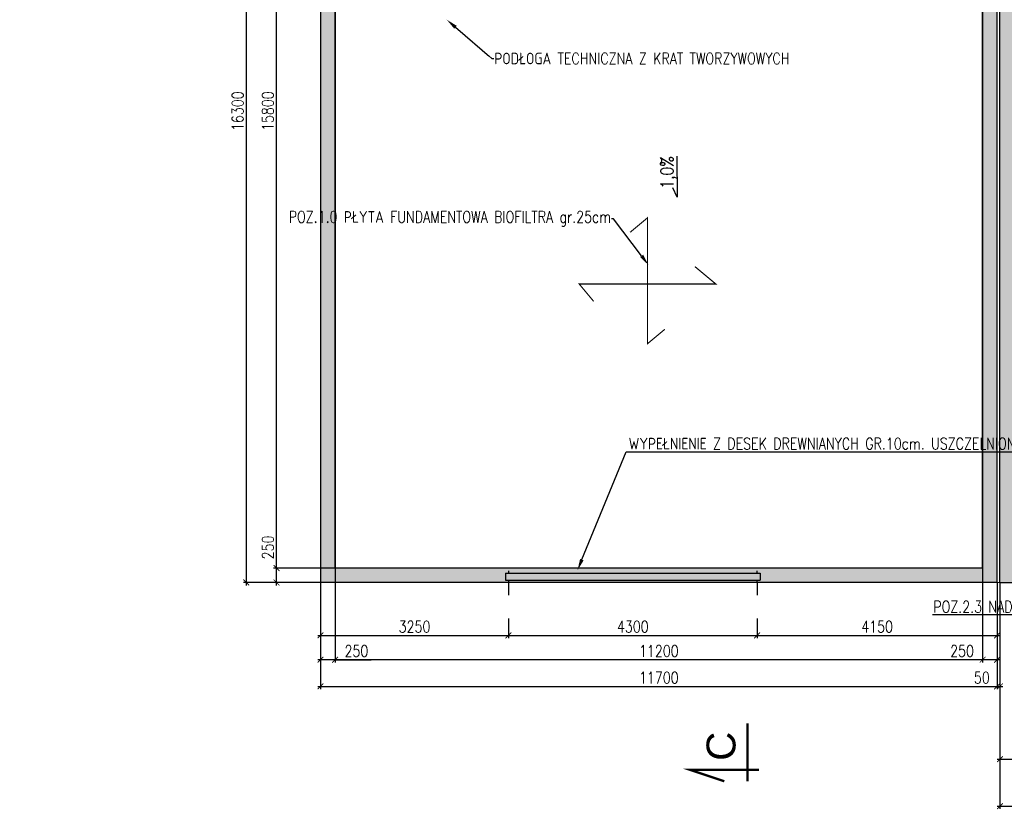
# Model space of a CAD drawing. Header units: millimetres. Extents: x -374129 to 1163271, y -112652 to 695637.
# Tile 13 of 256: x -17103 to -75, y -50913 to -37260. Entities that reach past the tile are written whole.
import ezdxf
from ezdxf import colors
from ezdxf.entities.mleader import LeaderData, LeaderLine
from ezdxf.enums import TextEntityAlignment as Align
from ezdxf.math import Vec2, Vec3

# ---------------------------------------------------------------- set-up
doc = ezdxf.new("R2010")
doc.units = ezdxf.units.MM
doc.header["$PDMODE"] = 4
doc.linetypes.add('ACAD_ISO04W100', pattern=[30, 24, -3, 0, -3])
doc.layers.add('_K_Bioreaktory', color=7, linetype='Continuous', lineweight=30)
doc.layers.add('KRT_osie', color=55, linetype='ACAD_ISO04W100', lineweight=18)
for name, color, linetype in [('_T_biofiltr', 7, 'Continuous'), ('FK_opisy', 7, 'Continuous'), ('KRT_kreskowanie', 252, 'Continuous'), ('KRT_opisy', 146, 'Continuous'), ('KRT_sciany', 2, 'Continuous'), ('KRT_wymiary', 4, 'Continuous')]:
    doc.layers.add(name, color=color, linetype=linetype)
doc.layers.add('KRT_powierzchnie', color=129, linetype='Continuous', plot=False)
doc.styles.add('opis_W', font='arial.ttf')
doc.styles.add('WYMIAR', font='romans.shx', dxfattribs={"width": 0.8})
doc.dimstyles.new('KRT_1-100', dxfattribs={"dimscale": 100, "dimtxt": 2, "dimasz": 1, "dimexe": 0.5, "dimexo": 0, "dimgap": 0.5, "dimtad": 1, "dimdec": 1, "dimrnd": 0.1, "dimzin": 9, "dimdsep": 46, "dimtxsty": 'WYMIAR', "dimblk": 'ARCHTICK', "dimcen": 0.09, "dimdle": 0.5, "dimclrd": 1, "dimclre": 252, "dimclrt": 256, "dimadec": 0, "dimazin": 0, "dimtfac": 1, "dimtdec": 1, "dimtmove": 0, "dimatfit": 3, "dimfxl": 1, "dimtolj": 1, "dimtzin": 0, "dimarcsym": 0})

# ---------------------------------------------------------------- blocks, each defined once
blk = doc.blocks.new('przek')
at = {"const_width": 0.4}
for points in [[(-2, 4), (0, 10), (0, -2)], [(8, 0), (-2, 0)]]:
    blk.add_lwpolyline(points, dxfattribs=at)
at = {"style": 'opis_W'}
blk.add_attdef('A', text='', height=5, dxfattribs=at).set_placement((4.06, 4.56), align=Align.MIDDLE)
blk = doc.blocks.new('_ArchTick')
at = {"color": 0, "linetype": 'ByBlock', "const_width": 0.15}
blk.add_lwpolyline([(-0.5, -0.5), (0.5, 0.5)], dxfattribs=at)
blk = doc.blocks.new('*D1085')
at = {"layer": 'Defpoints', "color": 0}
for p in [(-11900, -46991), (-8650, -46991), (-8650, -47905)]:
    blk.add_point(p, dxfattribs=at)
at = {"layer": 'KRT_wymiary', "color": 252, "lineweight": -2}
for p, q in [((-11900, -46991), (-11900, -47955)), ((-8650, -46991), (-8650, -47955))]:
    blk.add_line(p, q, dxfattribs=at)
at = {"layer": 'KRT_wymiary', "color": 1, "lineweight": -2}
blk.add_line((-11950, -47905), (-8600, -47905), dxfattribs=at)
at = {"layer": 'KRT_wymiary', "color": 1, "lineweight": -2, "xscale": 100, "yscale": 100, "zscale": 100, "rotation": 180}
blk.add_blockref('_ArchTick', (-11900, -47905), dxfattribs=at)
at = {"layer": 'KRT_wymiary', "color": 1, "lineweight": -2, "xscale": 100, "yscale": 100, "zscale": 100}
blk.add_blockref('_ArchTick', (-8650, -47905), dxfattribs=at)
at = {"layer": 'KRT_wymiary', "insert": (-10275, -47755), "char_height": 200, "attachment_point": 5, "style": 'WYMIAR'}
blk.add_mtext('\\A1;3250', dxfattribs=at)
blk = doc.blocks.new('*D1086')
at = {"layer": 'Defpoints', "color": 0}
for p in [(-4350, -46991), (-200, -46991), (-200, -47905)]:
    blk.add_point(p, dxfattribs=at)
at = {"layer": 'KRT_wymiary', "color": 252, "lineweight": -2}
for p, q in [((-4350, -46991), (-4350, -47955)), ((-200, -46991), (-200, -47955))]:
    blk.add_line(p, q, dxfattribs=at)
at = {"layer": 'KRT_wymiary', "color": 1, "lineweight": -2}
blk.add_line((-4400, -47905), (-150, -47905), dxfattribs=at)
at = {"layer": 'KRT_wymiary', "color": 1, "lineweight": -2, "xscale": 100, "yscale": 100, "zscale": 100, "rotation": 180}
blk.add_blockref('_ArchTick', (-4350, -47905), dxfattribs=at)
at = {"layer": 'KRT_wymiary', "color": 1, "lineweight": -2, "xscale": 100, "yscale": 100, "zscale": 100}
blk.add_blockref('_ArchTick', (-200, -47905), dxfattribs=at)
at = {"layer": 'KRT_wymiary', "insert": (-2275, -47755), "char_height": 200, "attachment_point": 5, "style": 'WYMIAR'}
blk.add_mtext('\\A1;4150', dxfattribs=at)
blk = doc.blocks.new('*D1087')
at = {"layer": 'Defpoints', "color": 0}
for p in [(-8650, -46991), (-4350, -46991), (-4350, -47905)]:
    blk.add_point(p, dxfattribs=at)
at = {"layer": 'KRT_wymiary', "color": 252, "lineweight": -2}
for p, q in [((-8650, -46991), (-8650, -47955)), ((-4350, -46991), (-4350, -47955))]:
    blk.add_line(p, q, dxfattribs=at)
at = {"layer": 'KRT_wymiary', "color": 1, "lineweight": -2}
blk.add_line((-8700, -47905), (-4300, -47905), dxfattribs=at)
at = {"layer": 'KRT_wymiary', "color": 1, "lineweight": -2, "xscale": 100, "yscale": 100, "zscale": 100, "rotation": 180}
blk.add_blockref('_ArchTick', (-8650, -47905), dxfattribs=at)
at = {"layer": 'KRT_wymiary', "color": 1, "lineweight": -2, "xscale": 100, "yscale": 100, "zscale": 100}
blk.add_blockref('_ArchTick', (-4350, -47905), dxfattribs=at)
at = {"layer": 'KRT_wymiary', "insert": (-6500, -47755), "char_height": 200, "attachment_point": 5, "style": 'WYMIAR'}
blk.add_mtext('\\A1;4300', dxfattribs=at)
blk = doc.blocks.new('*D1088')
at = {"layer": 'Defpoints', "color": 0}
for p in [(-11900, -30691), (-13185, -46991), (-11900, -46991)]:
    blk.add_point(p, dxfattribs=at)
at = {"layer": 'KRT_wymiary', "color": 1, "lineweight": -2}
blk.add_line((-13185, -30641), (-13185, -47041), dxfattribs=at)
at = {"layer": 'KRT_wymiary', "color": 252, "lineweight": -2}
for p, q in [((-11900, -30691), (-13235, -30691)), ((-11900, -46991), (-13235, -46991))]:
    blk.add_line(p, q, dxfattribs=at)
at = {"layer": 'KRT_wymiary', "color": 1, "lineweight": -2, "xscale": 100, "yscale": 100, "zscale": 100}
for p, rotation in [((-13185, -30691), 90), ((-13185, -46991), 270)]:
    blk.add_blockref('_ArchTick', p, dxfattribs=dict(at, rotation=rotation))
at = {"layer": 'KRT_wymiary', "insert": (-13335, -38841), "char_height": 200, "attachment_point": 5, "rotation": 90, "style": 'WYMIAR'}
blk.add_mtext('\\A1;16300', dxfattribs=at)
blk = doc.blocks.new('*D1089')
at = {"layer": 'Defpoints', "color": 0}
for p in [(-11900, -46991), (-200, -46991), (-200, -48787)]:
    blk.add_point(p, dxfattribs=at)
at = {"layer": 'KRT_wymiary', "color": 252, "lineweight": -2}
for p, q in [((-11900, -46991), (-11900, -48837)), ((-200, -46991), (-200, -48837))]:
    blk.add_line(p, q, dxfattribs=at)
at = {"layer": 'KRT_wymiary', "color": 1, "lineweight": -2}
blk.add_line((-11950, -48787), (-150, -48787), dxfattribs=at)
at = {"layer": 'KRT_wymiary', "color": 1, "lineweight": -2, "xscale": 100, "yscale": 100, "zscale": 100, "rotation": 180}
blk.add_blockref('_ArchTick', (-11900, -48787), dxfattribs=at)
at = {"layer": 'KRT_wymiary', "color": 1, "lineweight": -2, "xscale": 100, "yscale": 100, "zscale": 100}
blk.add_blockref('_ArchTick', (-200, -48787), dxfattribs=at)
at = {"layer": 'KRT_wymiary', "insert": (-6050, -48637), "char_height": 200, "attachment_point": 5, "style": 'WYMIAR'}
blk.add_mtext('\\A1;11700', dxfattribs=at)
blk = doc.blocks.new('*D1091')
at = {"layer": 'Defpoints', "color": 0}
for p in [(-150, -46991), (150, -46991), (150, -50045)]:
    blk.add_point(p, dxfattribs=at)
at = {"layer": 'KRT_wymiary', "color": 252, "lineweight": -2}
for p, q in [((-150, -46991), (-150, -50095)), ((150, -46991), (150, -50095))]:
    blk.add_line(p, q, dxfattribs=at)
at = {"layer": 'KRT_wymiary', "color": 1, "lineweight": -2}
for p, q in [((-200, -50045), (150, -50045)), ((150, -50045), (761, -50045))]:
    blk.add_line(p, q, dxfattribs=at)
at = {"layer": 'KRT_wymiary', "color": 1, "lineweight": -2, "xscale": 100, "yscale": 100, "zscale": 100, "rotation": 180}
blk.add_blockref('_ArchTick', (-150, -50045), dxfattribs=at)
at = {"layer": 'KRT_wymiary', "color": 1, "lineweight": -2, "xscale": 100, "yscale": 100, "zscale": 100}
blk.add_blockref('_ArchTick', (150, -50045), dxfattribs=at)
at = {"layer": 'KRT_wymiary', "insert": (506, -49895), "char_height": 200, "attachment_point": 5, "style": 'WYMIAR'}
blk.add_mtext('\\A1;300', dxfattribs=at)
blk = doc.blocks.new('*D1092')
at = {"layer": 'Defpoints', "color": 0}
for p in [(-200, -46991), (-150, -48175), (-150, -48787)]:
    blk.add_point(p, dxfattribs=at)
at = {"layer": 'KRT_wymiary', "color": 252, "lineweight": -2}
for p, q in [((-200, -46991), (-200, -48837)), ((-150, -48175), (-150, -48837))]:
    blk.add_line(p, q, dxfattribs=at)
at = {"layer": 'KRT_wymiary', "color": 1, "lineweight": -2}
blk.add_line((-250, -48787), (-100, -48787), dxfattribs=at)
at = {"layer": 'KRT_wymiary', "color": 1, "lineweight": -2, "xscale": 100, "yscale": 100, "zscale": 100}
blk.add_blockref('_ArchTick', (-200, -48787), dxfattribs=at)
at = {"layer": 'KRT_wymiary', "color": 1, "lineweight": -2, "xscale": 100, "yscale": 100, "zscale": 100, "rotation": 180}
blk.add_blockref('_ArchTick', (-150, -48787), dxfattribs=at)
at = {"layer": 'KRT_wymiary', "insert": (-464, -48637), "char_height": 200, "attachment_point": 5, "style": 'WYMIAR'}
blk.add_mtext('\\A1;50', dxfattribs=at)
blk = doc.blocks.new('*D1121')
at = {"layer": 'Defpoints', "color": 0}
for p in [(-450, -46741), (-200, -46991), (-450, -48326)]:
    blk.add_point(p, dxfattribs=at)
at = {"layer": 'KRT_wymiary', "color": 252, "lineweight": -2}
for p, q in [((-450, -46741), (-450, -48376)), ((-200, -46991), (-200, -48376))]:
    blk.add_line(p, q, dxfattribs=at)
at = {"layer": 'KRT_wymiary', "color": 1, "lineweight": -2}
for p, q in [((-450, -48326), (-1061, -48326)), ((-150, -48326), (-450, -48326))]:
    blk.add_line(p, q, dxfattribs=at)
at = {"layer": 'KRT_wymiary', "color": 1, "lineweight": -2, "xscale": 100, "yscale": 100, "zscale": 100, "rotation": 180}
blk.add_blockref('_ArchTick', (-450, -48326), dxfattribs=at)
at = {"layer": 'KRT_wymiary', "color": 1, "lineweight": -2, "xscale": 100, "yscale": 100, "zscale": 100}
blk.add_blockref('_ArchTick', (-200, -48326), dxfattribs=at)
at = {"layer": 'KRT_wymiary', "insert": (-806, -48176), "char_height": 200, "attachment_point": 5, "style": 'WYMIAR'}
blk.add_mtext('\\A1;250', dxfattribs=at)
blk = doc.blocks.new('*D1122')
at = {"layer": 'Defpoints', "color": 0}
for p in [(-11650, -46741), (-450, -46741), (-11650, -48326)]:
    blk.add_point(p, dxfattribs=at)
at = {"layer": 'KRT_wymiary', "color": 252, "lineweight": -2}
for p, q in [((-11650, -46741), (-11650, -48376)), ((-450, -46741), (-450, -48376))]:
    blk.add_line(p, q, dxfattribs=at)
at = {"layer": 'KRT_wymiary', "color": 1, "lineweight": -2}
blk.add_line((-400, -48326), (-11700, -48326), dxfattribs=at)
at = {"layer": 'KRT_wymiary', "color": 1, "lineweight": -2, "xscale": 100, "yscale": 100, "zscale": 100, "rotation": 180}
blk.add_blockref('_ArchTick', (-11650, -48326), dxfattribs=at)
at = {"layer": 'KRT_wymiary', "color": 1, "lineweight": -2, "xscale": 100, "yscale": 100, "zscale": 100}
blk.add_blockref('_ArchTick', (-450, -48326), dxfattribs=at)
at = {"layer": 'KRT_wymiary', "insert": (-6050, -48176), "char_height": 200, "attachment_point": 5, "style": 'WYMIAR'}
blk.add_mtext('\\A1;11200', dxfattribs=at)
blk = doc.blocks.new('*D1123')
at = {"layer": 'Defpoints', "color": 0}
for p in [(-11650, -46741), (-11900, -46991), (-11900, -48326)]:
    blk.add_point(p, dxfattribs=at)
at = {"layer": 'KRT_wymiary', "color": 252, "lineweight": -2}
for p, q in [((-11650, -46741), (-11650, -48376)), ((-11900, -46991), (-11900, -48376))]:
    blk.add_line(p, q, dxfattribs=at)
at = {"layer": 'KRT_wymiary', "color": 1, "lineweight": -2}
for p, q in [((-11600, -48326), (-11950, -48326)), ((-11650, -48326), (-11024, -48326))]:
    blk.add_line(p, q, dxfattribs=at)
at = {"layer": 'KRT_wymiary', "color": 1, "lineweight": -2, "xscale": 100, "yscale": 100, "zscale": 100, "rotation": 180}
blk.add_blockref('_ArchTick', (-11900, -48326), dxfattribs=at)
at = {"layer": 'KRT_wymiary', "color": 1, "lineweight": -2, "xscale": 100, "yscale": 100, "zscale": 100}
blk.add_blockref('_ArchTick', (-11650, -48326), dxfattribs=at)
at = {"layer": 'KRT_wymiary', "insert": (-11280, -48176), "char_height": 200, "attachment_point": 5, "style": 'WYMIAR'}
blk.add_mtext('\\A1;250', dxfattribs=at)
blk = doc.blocks.new('*D1124')
at = {"layer": 'Defpoints', "color": 0}
for p in [(-12661, -46741), (-11650, -46741), (-11900, -46991)]:
    blk.add_point(p, dxfattribs=at)
at = {"layer": 'KRT_wymiary', "color": 1, "lineweight": -2}
for p, q in [((-12661, -46741), (-12661, -46129)), ((-12661, -47041), (-12661, -46741))]:
    blk.add_line(p, q, dxfattribs=at)
at = {"layer": 'KRT_wymiary', "color": 252, "lineweight": -2}
for p, q in [((-11650, -46741), (-12711, -46741)), ((-11900, -46991), (-12711, -46991))]:
    blk.add_line(p, q, dxfattribs=at)
at = {"layer": 'KRT_wymiary', "color": 1, "lineweight": -2, "xscale": 100, "yscale": 100, "zscale": 100}
for p, rotation in [((-12661, -46741), 90), ((-12661, -46991), 270)]:
    blk.add_blockref('_ArchTick', p, dxfattribs=dict(at, rotation=rotation))
at = {"layer": 'KRT_wymiary', "insert": (-12811, -46385), "char_height": 200, "attachment_point": 5, "rotation": 90, "style": 'WYMIAR'}
blk.add_mtext('\\A1;250', dxfattribs=at)
blk = doc.blocks.new('*D1125')
at = {"layer": 'Defpoints', "color": 0}
for p in [(-12661, -30941), (-11233, -30941), (-11650, -46741)]:
    blk.add_point(p, dxfattribs=at)
at = {"layer": 'KRT_wymiary', "color": 252, "lineweight": -2}
for p, q in [((-11233, -30941), (-12711, -30941)), ((-11650, -46741), (-12711, -46741))]:
    blk.add_line(p, q, dxfattribs=at)
at = {"layer": 'KRT_wymiary', "color": 1, "lineweight": -2}
blk.add_line((-12661, -46791), (-12661, -30891), dxfattribs=at)
at = {"layer": 'KRT_wymiary', "color": 1, "lineweight": -2, "xscale": 100, "yscale": 100, "zscale": 100}
for p, rotation in [((-12661, -30941), 90), ((-12661, -46741), 270)]:
    blk.add_blockref('_ArchTick', p, dxfattribs=dict(at, rotation=rotation))
at = {"layer": 'KRT_wymiary', "insert": (-12811, -38841), "char_height": 200, "attachment_point": 5, "rotation": 90, "style": 'WYMIAR'}
blk.add_mtext('\\A1;15800', dxfattribs=at)
blk = doc.blocks.new('*D1127')
at = {"layer": 'Defpoints', "color": 0}
for p in [(70470, -48925), (-150, -49456), (70470, -50857)]:
    blk.add_point(p, dxfattribs=at)
at = {"layer": 'KRT_wymiary', "color": 252, "lineweight": -2}
for p, q in [((70470, -48925), (70470, -50907)), ((-150, -49456), (-150, -50907))]:
    blk.add_line(p, q, dxfattribs=at)
at = {"layer": 'KRT_wymiary', "color": 1, "lineweight": -2}
blk.add_line((-200, -50857), (70520, -50857), dxfattribs=at)
at = {"layer": 'KRT_wymiary', "color": 1, "lineweight": -2, "xscale": 100, "yscale": 100, "zscale": 100, "rotation": 180}
blk.add_blockref('_ArchTick', (-150, -50857), dxfattribs=at)
at = {"layer": 'KRT_wymiary', "color": 1, "lineweight": -2, "xscale": 100, "yscale": 100, "zscale": 100}
blk.add_blockref('_ArchTick', (70470, -50857), dxfattribs=at)
at = {"layer": 'KRT_wymiary', "insert": (35160, -50707), "char_height": 200, "attachment_point": 5, "style": 'WYMIAR'}
blk.add_mtext('\\A1;70620', dxfattribs=at)

msp = doc.modelspace()

# ---------------------------------------------------------------- linework, layer by layer
at = {"layer": '_K_Bioreaktory'}
for p, q in [((-11900, -30690.64), (-11900, -46990.64)), ((-11650, -30940.64), (-11650, -46740.64))]:
    msp.add_line(p, q, dxfattribs=at)
at = {"layer": '_K_Bioreaktory', "lineweight": 30}
for p, q in [((-450, -46740.64), (-11650, -46740.64)), ((-8650, -46790.64), (-8650, -46830.64)), ((-4350, -46830.64), (-4350, -46790.64)), ((-4350, -46830.64), (-4350, -46790.64)), ((-200, -46990.64), (-11900, -46990.64)), ((-8700, -46830.64), (-8700, -46950.64)), ((-8650, -46950.64), (-8650, -46990.64)), ((-4350, -46990.64), (-4350, -46950.64)), ((-4350, -46990.64), (-4350, -46950.64)), ((-4300, -46830.64), (-4300, -46950.64))]:
    msp.add_line(p, q, dxfattribs=at)
at = {"layer": '_T_biofiltr', "color": 9}
for p, q in [((-8700, -46830.64), (-4300, -46830.64)), ((-8700, -46950.64), (-4300, -46950.64))]:
    msp.add_line(p, q, dxfattribs=at)
at = {"layer": 'KRT_opisy'}
for p, q in [((-5738.56, -39617.78), (-5731.47, -40329.26)), ((-5731.47, -40329.26), (-5808.34, -40167.76))]:
    msp.add_line(p, q, dxfattribs=at)
at = {"layer": 'KRT_opisy', "color": 1, "const_width": 20}
for points in [[(-6546.02, -40935.38), (-6246.02, -40685.38), (-6246.02, -42862.5), (-5946.02, -42612.5)], [(-7177.08, -42129.26), (-7427.08, -41829.26), (-5064.96, -41829.26), (-5424.96, -41529.26)]]:
    msp.add_lwpolyline(points, dxfattribs=at)
at = {"layer": 'KRT_osie', "ltscale": 0.5}
msp.add_line((73659.31, -46990.64), (-4623.4, -46990.64), dxfattribs=at)
at = {"layer": 'KRT_sciany'}
msp.add_line((-150, -46990.64), (150, -46990.64), dxfattribs=at)

# ---------------------------------------------------------------- block references
at = {"layer": 'KRT_opisy', "xscale": 100, "yscale": 100, "zscale": 50, "rotation": 90}
msp.add_blockref('przek', (-4518.53, -50228.24), dxfattribs=at).add_auto_attribs({'A': 'C'})

# ---------------------------------------------------------------- texts
at = {"layer": 'KRT_opisy', "insert": (-5874.73, -39901.61), "char_height": 220, "attachment_point": 5, "rotation": 90, "style": 'WYMIAR'}
msp.add_mtext('\\A1;1,0%', dxfattribs=at)

# ---------------------------------------------------------------- dimensions: what is measured, and where the dimension line sits
at = {"layer": 'KRT_wymiary'}
dim = msp.add_linear_dim(base=(-13184.9, -46990.64), p1=(-11900, -30690.64), p2=(-11900, -46990.64), angle=90, dimstyle='KRT_1-100', dxfattribs=at)
dim.commit()
dim.dimension.update_dxf_attribs({"geometry": '*D1088', "text_midpoint": (-13334.9, -38840.64)})
dim = msp.add_linear_dim(base=(-12660.88, -30940.64), p1=(-11650, -46740.64), p2=(-11233.44, -30940.64), angle=90, dimstyle='KRT_1-100', override={"dimtmove": 1}, dxfattribs=at)
dim.commit()
dim.dimension.update_dxf_attribs({"geometry": '*D1125', "text_midpoint": (-12810.88, -38840.64)})
for base, p1, p2, picture, middle in [((-8650, -47905.49), (-11900, -46990.64), (-8650, -46990.64), '*D1085', (-10275, -47755.49)), ((-200, -48787.47), (-11900, -46990.64), (-200, -46990.64), '*D1089', (-6050, -48637.47)), ((70470, -50857.24), (-150, -49455.59), (70470, -48925.33), '*D1127', (35160, -50707.24))]:
    dim = msp.add_linear_dim(base=base, p1=p1, p2=p2, dimstyle='KRT_1-100', dxfattribs=at)
    dim.commit()
    dim.dimension.update_dxf_attribs({"geometry": picture, "text_midpoint": middle})
for base, p1, p2, picture, middle in [((-4350, -47905.49), (-8650, -46990.64), (-4350, -46990.64), '*D1087', (-6500, -47755.49)), ((-200, -47905.49), (-4350, -46990.64), (-200, -46990.64), '*D1086', (-2275, -47755.49))]:
    dim = msp.add_linear_dim(base=base, p1=p1, p2=p2, dimstyle='KRT_1-100', override={"dimtmove": 1}, dxfattribs=at)
    dim.commit()
    dim.dimension.update_dxf_attribs({"geometry": picture, "text_midpoint": middle})

# ---------------------------------------------------------------- leaders
at = {"layer": 'FK_opisy', "color": 1}
ml = msp.add_multileader_mtext('Standard', dxfattribs=at)
ml.set_content('\\C54;WYPEŁNIENIE Z DESEK DREWNIANYCH GR.10cm. USZCZELNIONYCH OD WNĘTRZA FOLIĄ BUDOWLANĄ GR.0.5mm', style='WYMIAR')
ml.set_leader_properties()
ml.build(insert=Vec2(0, 0))
ml.multileader.update_dxf_attribs({"text_left_attachment_type": 6, "text_right_attachment_type": 6, "dogleg_length": 0.36, "arrow_head_size": 200, "scale": 100})
ctx = ml.context
ctx.base_point, ctx.scale, ctx.char_height, ctx.arrow_head_size, ctx.landing_gap_size, ctx.plane_origin = Vec3(-6581.15, -44729.21), 100, 200, 200, 9, Vec3(-43361.71, -127601.34)
ctx.left_attachment, ctx.right_attachment = 6, 6
notes = []
notes.append((ctx, [(0, (1, 1, 0), (-6617.15, -44729.21), (1, 0), 36, [(0, [(-7456.67, -46780.64)], 0, [])])]))
ctx.mtext.insert, ctx.mtext.width, ctx.mtext.defined_height, ctx.mtext.line_spacing_style, ctx.mtext.flow_direction = Vec3(-6572.15, -44489.21), 3640.4709, 1400.46, 2, 5
at = {"layer": 'KRT_opisy', "color": 1}
ml = msp.add_multileader_mtext('Standard', dxfattribs=at)
ml.set_content('\\C54;PODŁOGA TECHNICZNA Z KRAT TWORZYWOWYCH', style='WYMIAR')
ml.set_leader_properties()
ml.build(insert=Vec2(0, 0))
ml.multileader.update_dxf_attribs({"text_right_attachment_type": 6, "dogleg_length": 0.36, "arrow_head_size": 200, "scale": 100})
ctx = ml.context
ctx.base_point, ctx.scale, ctx.char_height, ctx.arrow_head_size, ctx.landing_gap_size, ctx.plane_origin = Vec3(-8902.3, -37930.41), 100, 200, 200, 9, Vec3(-43376.14, -121919.11)
ctx.right_attachment = 6
notes.append((ctx, [(0, (1, 1, 0), (-8938.3, -37930.41), (1, 0), 36, [(1, [(-9717.75, -37260.04)], 0, [])])]))
ctx.mtext.insert, ctx.mtext.width, ctx.mtext.defined_height, ctx.mtext.flow_direction = Vec3(-8893.3, -37830.41), 3424.9477, 1400.46, 5
ctx.mtext.has_bg_fill, ctx.mtext.bg_color, ctx.mtext.bg_scale_factor, ctx.mtext.bg_transparency, ctx.mtext.use_window_bg_color = 1, -1027028792, 1.5, 0, 1
ml = msp.add_multileader_mtext('Standard', dxfattribs=at)
ml.set_content('\\C54;POZ.1.0 PŁYTA FUNDAMENTOWA BIOFILTRA gr.25cm', style='WYMIAR')
ml.set_leader_properties()
ml.build(insert=Vec2(0, 0))
ml.multileader.update_dxf_attribs({"dogleg_length": 0.36, "arrow_head_size": 200, "scale": 100})
ctx = ml.context
ctx.base_point, ctx.scale, ctx.char_height, ctx.arrow_head_size, ctx.landing_gap_size, ctx.plane_origin = Vec3(-10016.52, -40702.61), 100, 200, 200, 9, Vec3(-71127.68, -122460.49)
ctx.text_align_type = 2
notes.append((ctx, [(0, (1, 1, 0), (-6831.09, -40702.61), (-1, 0), 36, [(1, [(-6227.2, -41503.46)], 0, [])])]))
ctx.mtext.insert, ctx.mtext.width, ctx.mtext.defined_height, ctx.mtext.alignment, ctx.mtext.flow_direction = Vec3(-6876.09, -40569.28), 3482.7917, 1400.46, 3, 5
for ctx, leaders in notes:
    for number, flags, end, landing, length, lines in leaders:
        leader = LeaderData()
        leader.index, (leader.has_last_leader_line, leader.has_dogleg_vector, leader.attachment_direction) = number, flags
        leader.last_leader_point, leader.dogleg_vector, leader.dogleg_length = Vec3(end), Vec3(landing), length
        for number, points, colour, breaks in lines:
            line = LeaderLine()
            line.index, line.vertices, line.color, line.breaks = number, Vec3.list(points), colors.encode_raw_color(colour), breaks
            leader.lines.append(line)
        ctx.leaders.append(leader)

# ---------------------------------------------------------------- next in the draw order: hatches: boundary and pattern name
at = {"layer": 'KRT_kreskowanie'}
h = msp.add_hatch(dxfattribs=at)
h.set_pattern_fill('ANSI33', color=256, scale=20, style=0)
h.set_pattern_definition([(45, (-1e-05, 3009.36), (-89.80256, 89.80256), []), (45, (89.8, 3009.36), (-89.80256, 89.80256), [63.5, -31.75])])
h.paths.add_polyline_path([(6450, -33990.64), (12450, -33990.64), (12450, -46990.64), (12750, -46990.64), (12750, -33990.64), (18750, -33990.64), (18750, -46990.64), (19050, -46990.64), (19050, -33690.64), (-150, -33690.64), (-150, -46990.64), (150, -46990.64), (150, -33990.64), (6150, -33990.64), (6150, -46990.64), (6450, -46990.64)])

# ---------------------------------------------------------------- next in the draw order: linework, layer by layer
at = {"layer": '_K_Bioreaktory', "lineweight": 30}
for p, q in [((-200, -46990.64), (-200, -30690.64)), ((-450, -46740.64), (-450, -34190.64))]:
    msp.add_line(p, q, dxfattribs=at)
at = {"layer": 'KRT_powierzchnie'}
msp.add_lwpolyline([(-3800, -30940.64), (-3800, -34190.64), (-450, -34190.64), (-450, -46740.64), (-11650, -46740.64), (-11650, -30940.64)], close=True, dxfattribs=at)
at = {"layer": 'KRT_sciany'}
msp.add_line((-150, -46990.64), (-150, -33690.64), dxfattribs=at)

# ---------------------------------------------------------------- next in the draw order: leaders
at = {"layer": 'KRT_opisy', "color": 1}
ml = msp.add_multileader_mtext('Standard', dxfattribs=at)
ml.set_content('\\C54;POZ.2.3 NADPROŻE', style='WYMIAR')
ml.set_leader_properties()
ml.build(insert=Vec2(0, 0))
ml.multileader.update_dxf_attribs({"text_right_attachment_type": 6, "dogleg_length": 0.36, "arrow_head_size": 200, "scale": 100})
ctx = ml.context
ctx.base_point, ctx.scale, ctx.char_height, ctx.arrow_head_size, ctx.landing_gap_size, ctx.plane_origin = Vec3(-1535.59, -47410.52), 100, 200, 200, 9, Vec3(-29132.51, -140483.58)
ctx.right_attachment, ctx.text_align_type = 6, 2
notes = []
notes.append((ctx, [(0, (1, 1, 0), (819.37, -47550.52), (-1, 0), 36, [(1, [(1821.22, -46990.64)], 0, [])])]))
ctx.mtext.insert, ctx.mtext.width, ctx.mtext.defined_height, ctx.mtext.alignment, ctx.mtext.flow_direction = Vec3(774.37, -47310.52), 2685.0954, 1534.23, 3, 5
ctx.mtext.has_bg_fill, ctx.mtext.bg_color, ctx.mtext.bg_scale_factor, ctx.mtext.bg_transparency, ctx.mtext.use_window_bg_color = 1, -1027028792, 1.5, 0, 1
for ctx, leaders in notes:
    for number, flags, end, landing, length, lines in leaders:
        leader = LeaderData()
        leader.index, (leader.has_last_leader_line, leader.has_dogleg_vector, leader.attachment_direction) = number, flags
        leader.last_leader_point, leader.dogleg_vector, leader.dogleg_length = Vec3(end), Vec3(landing), length
        for number, points, colour, breaks in lines:
            line = LeaderLine()
            line.index, line.vertices, line.color, line.breaks = number, Vec3.list(points), colors.encode_raw_color(colour), breaks
            leader.lines.append(line)
        ctx.leaders.append(leader)

# ---------------------------------------------------------------- next in the draw order: hatches: boundary and pattern name
at = {"layer": 'KRT_kreskowanie'}
h = msp.add_hatch(dxfattribs=at)
h.set_pattern_fill('ANSI33', color=256, scale=20, style=0)
h.set_pattern_definition([(45, (-1e-05, -46990.64), (-89.8026, 89.8026), []), (45, (89.8, -46990.64), (-89.8026, 89.8026), [63.5, -31.75])])
h.paths.add_polyline_path([(-200, -30690.64), (-11900, -30690.64), (-11900, -46990.64), (-200, -46990.64)])
h.paths.add_polyline_path([(-3550, -33940.64), (-3550, -30940.64), (-450, -30940.64), (-450, -33940.64)], flags=16)
h.paths.add_polyline_path([(-450, -34190.64), (-450, -46740.64), (-11650, -46740.64), (-11650, -30940.64), (-3800, -30940.64), (-3800, -34190.64)], flags=16)

# ---------------------------------------------------------------- next in the draw order: dimensions: what is measured, and where the dimension line sits
at = {"layer": 'KRT_wymiary'}
dim = msp.add_linear_dim(base=(-12660.88, -46740.64), p1=(-11900, -46990.64), p2=(-11650, -46740.64), angle=90, dimstyle='KRT_1-100', dxfattribs=at)
dim.commit()
dim.dimension.update_dxf_attribs({"geometry": '*D1124', "text_midpoint": (-12810.88, -46384.92)})
for base, p1, p2, picture, middle in [((-11900, -48326.08), (-11650, -46740.64), (-11900, -46990.64), '*D1123', (-11279.99, -48326.08)), ((-150, -48787.47), (-200, -46990.64), (-150, -48175.11), '*D1092', (-463.86, -48787.47))]:
    dim = msp.add_linear_dim(base=base, p1=p1, p2=p2, dimstyle='KRT_1-100', override={"dimtmove": 1}, dxfattribs=at)
    dim.commit()
    dim.dimension.update_dxf_attribs({"geometry": picture, "text_midpoint": middle, "dimtype": 160})
dim = msp.add_linear_dim(base=(-11650, -48326.08), p1=(-450, -46740.64), p2=(-11650, -46740.64), dimstyle='KRT_1-100', override={"dimtmove": 1}, dxfattribs=at)
dim.commit()
dim.dimension.update_dxf_attribs({"geometry": '*D1122', "text_midpoint": (-6050, -48176.08)})
for base, p1, p2, picture, middle in [((-450, -48326.08), (-200, -46990.64), (-450, -46740.64), '*D1121', (-805.71, -48176.08)), ((150, -50045.05), (-150, -46990.64), (150, -46990.64), '*D1091', (505.71, -49895.05))]:
    dim = msp.add_linear_dim(base=base, p1=p1, p2=p2, dimstyle='KRT_1-100', dxfattribs=at)
    dim.commit()
    dim.dimension.update_dxf_attribs({"geometry": picture, "text_midpoint": middle})

doc.saveas('drawing.dxf')
